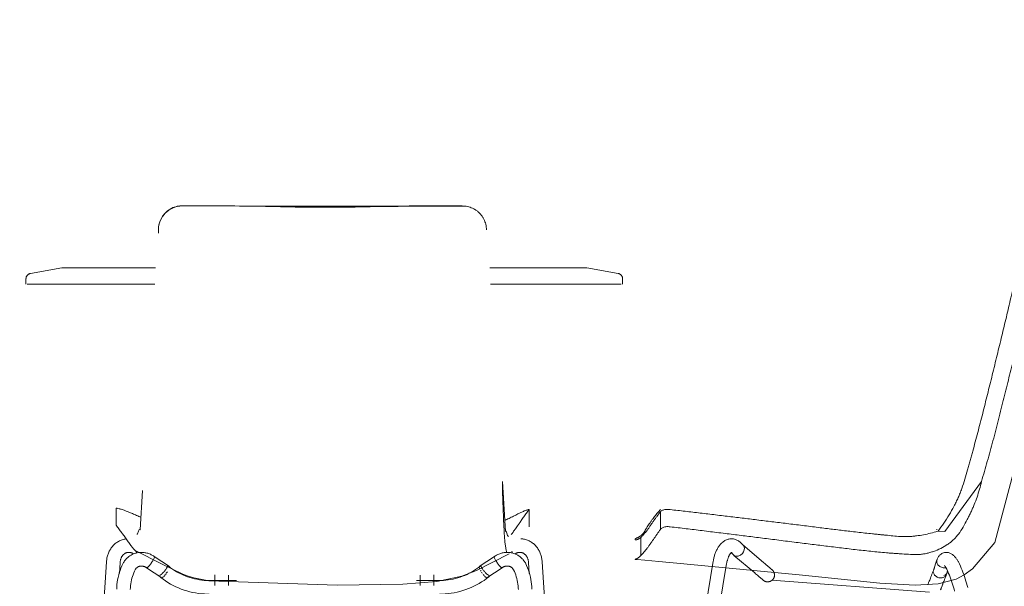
# Model space of a CAD drawing. Header units: millimetres. Extents: x -889849 to -835829, y 138522 to 158934.
# Tile 10 of 28: x -857111 to -855956, y 152738 to 153403. Entities that reach past the tile are written whole.
import ezdxf

# ---------------------------------------------------------------- set-up
doc = ezdxf.new("R2010")
doc.units = ezdxf.units.MM
doc.header["$XCLIPFRAME"] = 2
doc.linetypes.add('Tracejada', pattern=[6.35, 3.175, -3.175])
doc.layers.add('G-ANNO-REFR', color=1, linetype='Tracejada', lineweight=5)
doc.layers.add('I-FURN', color=30, linetype='Continuous', lineweight=15)
picture_1 = doc.add_image_def('image1.png', size_in_pixel=(1000, 904))
picture_2 = doc.add_image_def('image2.png', size_in_pixel=(1500, 1617))
picture_3 = doc.add_image_def('image3.png', size_in_pixel=(1556, 1639))

# ---------------------------------------------------------------- blocks, each defined once
blk = doc.blocks.new('Mesa-Redonda - 700mm-3988744-CORTE ESQUEMÁTICO')
at = {"layer": 'I-FURN'}
for p, q in [((-857061.6, 153112), (-857098.2, 153105.5)), ((-857061.6, 153112), (-856951.4, 153112)), ((-856559.4, 153112), (-856445.4, 153112)), ((-856408.7, 153105.5), (-856445.4, 153112)), ((-857103.5, 153099.3), (-857103.5, 153093)), ((-856403.5, 153093), (-856403.5, 153099.3)), ((-856952.4, 153093), (-857102, 153093)), ((-856405, 153093), (-856558.6, 153093))]:
    blk.add_line(p, q, dxfattribs=at)
at = {"layer": 'I-FURN', "flags": 128}
for points in [[(-857103.5, 153099.3), (-857103.5, 153099.5), (-857103.4, 153099.8), (-857103.4, 153100), (-857103.4, 153100.3), (-857103.3, 153100.5), (-857103.3, 153100.8), (-857103.2, 153101), (-857103.1, 153101.3), (-857103.1, 153101.5), (-857103, 153101.8), (-857102.9, 153102), (-857102.7, 153102.2), (-857102.6, 153102.4), (-857102.5, 153102.7), (-857102.4, 153102.9), (-857102.2, 153103.1), (-857102, 153103.3), (-857101.9, 153103.5), (-857101.7, 153103.7), (-857101.5, 153103.8), (-857101.3, 153104), (-857101.2, 153104.2), (-857101, 153104.3), (-857100.8, 153104.5), (-857100.5, 153104.6), (-857100.3, 153104.8), (-857100.1, 153104.9), (-857099.9, 153105), (-857099.6, 153105.1), (-857099.4, 153105.2), (-857099.2, 153105.3), (-857098.9, 153105.4), (-857098.7, 153105.4), (-857098.4, 153105.5), (-857098.2, 153105.5)], [(-856408.7, 153105.5), (-856408.5, 153105.5), (-856408.2, 153105.4), (-856408, 153105.4), (-856407.7, 153105.3), (-856407.5, 153105.2), (-856407.3, 153105.1), (-856407, 153105), (-856406.8, 153104.9), (-856406.6, 153104.7), (-856406.4, 153104.6), (-856406.2, 153104.5), (-856405.9, 153104.3), (-856405.7, 153104.2), (-856405.6, 153104), (-856405.4, 153103.8), (-856405.2, 153103.6), (-856405, 153103.5), (-856404.9, 153103.3), (-856404.7, 153103.1), (-856404.6, 153102.8), (-856404.4, 153102.6), (-856404.3, 153102.4), (-856404.2, 153102.2), (-856404.1, 153102), (-856404, 153101.7), (-856403.9, 153101.5), (-856403.8, 153101.3), (-856403.7, 153101), (-856403.6, 153100.8), (-856403.6, 153100.5), (-856403.5, 153100.3), (-856403.5, 153100), (-856403.5, 153099.8), (-856403.5, 153099.5), (-856403.5, 153099.3)]]:
    blk.add_lwpolyline(points, dxfattribs=at)
blk = doc.blocks.new('Swedese Happy Stack Chair - Upholstered Seat-V7-CORTE ESQUEMÁTICO')
at = {"layer": 'I-FURN'}
for p, q in [((-856822.4, 153184.3), (-856682.4, 153184.3)), ((-856948.1, 153156.7), (-856948.1, 153156.4)), ((-856544.6, 152861.5), (-856540.9, 152802.9)), ((-856969.7, 152804.8), (-856966.8, 152850.8)), ((-856997.6, 152829.9), (-856997.6, 152810.1)), ((-856513.1, 152808.3), (-856513.1, 152828.5)), ((-856970.8, 152805), (-856969.7, 152804.8)), ((-856540.9, 152802.9), (-856540.2, 152803)), ((-856978.2, 152777), (-856977.2, 152776.4)), ((-856935.3, 152761.5), (-856953, 152773.4)), ((-856553.9, 152773.4), (-856571.6, 152761.5)), ((-856529.8, 152776.4), (-856528.7, 152777)), ((-857009.1, 152767.1), (-857034.4, 152350)), ((-856993.9, 152753.6), (-856993.1, 152766.2)), ((-856962, 152760.2), (-856944.3, 152748.3)), ((-856962, 152760.2), (-856962, 152760.2)), ((-856562.7, 152748.3), (-856544.9, 152760.2)), ((-856544.9, 152760.2), (-856544.9, 152760.2)), ((-856513.8, 152766.2), (-856513.1, 152753.6)), ((-856472.6, 152350), (-856497.8, 152767.1)), ((-856881.9, 152751.9), (-856881.9, 152739.2)), ((-856865.9, 152739.2), (-856865.9, 152751.5)), ((-856641, 152751.4), (-856641, 152739.2)), ((-856625, 152739.2), (-856625, 152751.7)), ((-856856.7, 152745.2), (-856888.5, 152745.2)), ((-856618.5, 152745.2), (-856645.5, 152745.2))]:
    blk.add_line(p, q, dxfattribs=at)
at = {"layer": 'I-FURN', "flags": 128}
for points in [[(-856497.8, 152767.1), (-856497.9, 152768.3), (-856498.1, 152769.5), (-856498.2, 152770.6), (-856498.5, 152771.8), (-856498.7, 152772.9), (-856499, 152774.1), (-856499.4, 152775.2), (-856499.7, 152776.3), (-856500.2, 152777.4), (-856500.6, 152778.5), (-856501.1, 152779.5), (-856501.7, 152780.5), (-856502.2, 152781.5), (-856502.9, 152782.5), (-856503.5, 152783.5), (-856504.2, 152784.4), (-856504.9, 152785.3), (-856505.7, 152786.1), (-856506.5, 152787), (-856507.4, 152787.8), (-856508.2, 152788.5), (-856509.1, 152789.2), (-856510.1, 152789.9), (-856511, 152790.5), (-856512, 152791.1), (-856513, 152791.7), (-856514.1, 152792.1), (-856515.2, 152792.6), (-856516.2, 152793), (-856517.3, 152793.3), (-856518.4, 152793.6), (-856519.6, 152793.8), (-856520.7, 152794), (-856521.9, 152794.1), (-856523, 152794.2)], [(-856986.2, 152794), (-856987.3, 152793.8), (-856988.4, 152793.6), (-856989.5, 152793.3), (-856990.6, 152793), (-856991.7, 152792.6), (-856992.8, 152792.2), (-856993.8, 152791.7), (-856994.9, 152791.1), (-856995.9, 152790.6), (-856996.8, 152789.9), (-856997.8, 152789.3), (-856998.7, 152788.5), (-856999.5, 152787.8), (-857000.4, 152787), (-857001.2, 152786.2), (-857002, 152785.3), (-857002.7, 152784.4), (-857003.4, 152783.5), (-857004, 152782.5), (-857004.7, 152781.6), (-857005.2, 152780.6), (-857005.8, 152779.5), (-857006.3, 152778.5), (-857006.8, 152777.4), (-857007.2, 152776.3), (-857007.6, 152775.2), (-857007.9, 152774.1), (-857008.2, 152773), (-857008.5, 152771.8), (-857008.7, 152770.7), (-857008.8, 152769.5), (-857009, 152768.3), (-857009.1, 152767.2), (-857009.1, 152767.1)], [(-856993.1, 152766.2), (-856993.1, 152766.8), (-856993, 152767.4), (-856992.9, 152768), (-856992.8, 152768.6), (-856992.7, 152769.2), (-856992.5, 152769.7), (-856992.3, 152770.3), (-856992.2, 152770.8), (-856992, 152771.3), (-856991.7, 152771.8), (-856991.5, 152772.3), (-856991.3, 152772.8), (-856991, 152773.3), (-856990.7, 152773.7), (-856990.4, 152774.1), (-856990.1, 152774.5), (-856989.8, 152774.9), (-856989.5, 152775.2), (-856989.2, 152775.6), (-856988.9, 152775.9), (-856988.5, 152776.2), (-856988.2, 152776.4), (-856987.8, 152776.7), (-856987.5, 152776.9), (-856987.1, 152777.1), (-856986.7, 152777.3), (-856986.4, 152777.5), (-856986, 152777.7), (-856985.6, 152777.8), (-856985.2, 152777.9), (-856984.8, 152778), (-856984.5, 152778.1), (-856984.1, 152778.2), (-856983.7, 152778.2), (-856983.3, 152778.2), (-856982.9, 152778.2), (-856982.4, 152778.2), (-856982, 152778.2), (-856981.6, 152778.1), (-856981.2, 152778.1), (-856980.8, 152778), (-856980.3, 152777.9), (-856979.9, 152777.7), (-856979.5, 152777.6), (-856979.1, 152777.4), (-856978.6, 152777.2), (-856978.2, 152777), (-856978.2, 152777)], [(-856953, 152773.4), (-856953.9, 152774), (-856954.8, 152774.6), (-856955.7, 152775.1), (-856956.7, 152775.5), (-856957.6, 152776), (-856958.6, 152776.4), (-856959.6, 152776.8), (-856960.6, 152777.1), (-856961.6, 152777.4), (-856962.7, 152777.6), (-856963.7, 152777.8), (-856964.7, 152778), (-856965.8, 152778.1), (-856966.8, 152778.2), (-856967.9, 152778.2), (-856969, 152778.2), (-856970, 152778.1), (-856971.1, 152778), (-856972.1, 152777.9), (-856973.1, 152777.7), (-856974.2, 152777.4), (-856975.2, 152777.2), (-856976.2, 152776.8), (-856977.2, 152776.5), (-856978.2, 152776), (-856979.1, 152775.6), (-856980, 152775.1), (-856981, 152774.5), (-856981.8, 152774), (-856982.7, 152773.4), (-856983.5, 152772.7), (-856984.3, 152772), (-856985.1, 152771.3), (-856985.8, 152770.5), (-856986.5, 152769.7), (-856987.2, 152768.9), (-856987.8, 152768.1), (-856988.4, 152767.2), (-856989, 152766.3), (-856989.5, 152765.4), (-856989.8, 152764.8)], [(-856536.6, 152776.5), (-856574.8, 152756.8), (-856592.1, 152750.2), (-856621.5, 152743.9), (-856661.3, 152740.9), (-856738.2, 152739.6), (-856888.8, 152744.8), (-856906.5, 152748.3), (-856913.1, 152750.4), (-856919.4, 152752.7), (-856945.1, 152765.1), (-856974, 152779.5)], [(-856517.1, 152764.8), (-856517.6, 152765.8), (-856518.2, 152766.7), (-856518.7, 152767.6), (-856519.4, 152768.4), (-856520, 152769.3), (-856520.7, 152770.1), (-856521.4, 152770.8), (-856522.1, 152771.6), (-856522.9, 152772.3), (-856523.7, 152773), (-856524.6, 152773.6), (-856525.5, 152774.2), (-856526.3, 152774.8), (-856527.3, 152775.3), (-856528.2, 152775.8), (-856529.2, 152776.2), (-856530.1, 152776.6), (-856531.1, 152777), (-856532.1, 152777.3), (-856533.2, 152777.5), (-856534.2, 152777.8), (-856535.2, 152777.9), (-856536.3, 152778.1), (-856537.3, 152778.1), (-856538.4, 152778.2), (-856539.5, 152778.2), (-856540.5, 152778.1), (-856541.6, 152778), (-856542.6, 152777.9), (-856543.7, 152777.7), (-856544.7, 152777.5), (-856545.7, 152777.3), (-856546.7, 152776.9), (-856547.7, 152776.6), (-856548.7, 152776.2), (-856549.7, 152775.8), (-856550.7, 152775.4), (-856551.6, 152774.9), (-856552.5, 152774.3), (-856553.4, 152773.8), (-856553.9, 152773.4)], [(-856528.7, 152777), (-856528.3, 152777.2), (-856527.9, 152777.4), (-856527.4, 152777.6), (-856527, 152777.7), (-856526.6, 152777.9), (-856526.2, 152778), (-856525.7, 152778.1), (-856525.3, 152778.1), (-856524.9, 152778.2), (-856524.5, 152778.2), (-856524.1, 152778.2), (-856523.7, 152778.2), (-856523.3, 152778.2), (-856522.9, 152778.2), (-856522.5, 152778.1), (-856522.1, 152778), (-856521.7, 152777.9), (-856521.3, 152777.8), (-856520.9, 152777.7), (-856520.6, 152777.5), (-856520.2, 152777.3), (-856519.8, 152777.2), (-856519.5, 152776.9), (-856519.1, 152776.7), (-856518.8, 152776.5), (-856518.4, 152776.2), (-856518.1, 152775.9), (-856517.7, 152775.6), (-856517.4, 152775.2), (-856517.1, 152774.9), (-856516.8, 152774.5), (-856516.5, 152774.1), (-856516.2, 152773.7), (-856515.9, 152773.3), (-856515.7, 152772.8), (-856515.4, 152772.3), (-856515.2, 152771.9), (-856515, 152771.4), (-856514.8, 152770.8), (-856514.6, 152770.3), (-856514.4, 152769.7), (-856514.3, 152769.2), (-856514.1, 152768.6), (-856514, 152768), (-856513.9, 152767.4), (-856513.9, 152766.8), (-856513.8, 152766.2), (-856513.8, 152766.2)], [(-856989.8, 152764.8), (-856991, 152762.3), (-856992.1, 152759.7), (-856993.1, 152757.1), (-856994, 152754.4), (-856994.7, 152751.7), (-856995.4, 152748.9), (-856996, 152746.1), (-856996.4, 152743.3), (-856996.8, 152740.4), (-856997, 152737.6), (-856997.1, 152735.1)], [(-856975.5, 152757.7), (-856975.3, 152758), (-856975.1, 152758.3), (-856974.9, 152758.6), (-856974.7, 152758.9), (-856974.5, 152759.2), (-856974.2, 152759.5), (-856974, 152759.7), (-856973.7, 152760), (-856973.5, 152760.2), (-856973.2, 152760.5), (-856972.9, 152760.7), (-856972.7, 152760.9), (-856972.4, 152761), (-856972.1, 152761.2), (-856971.8, 152761.4), (-856971.4, 152761.5), (-856971.1, 152761.7), (-856970.8, 152761.8), (-856970.4, 152761.9), (-856970.1, 152762), (-856969.7, 152762), (-856969.4, 152762.1), (-856969, 152762.1), (-856968.6, 152762.2), (-856968.2, 152762.2), (-856967.9, 152762.2), (-856967.5, 152762.2), (-856967.1, 152762.1), (-856966.7, 152762.1), (-856966.3, 152762), (-856965.9, 152761.9), (-856965.5, 152761.8), (-856965, 152761.7), (-856964.6, 152761.6), (-856964.2, 152761.4), (-856963.8, 152761.2), (-856963.4, 152761), (-856963, 152760.8), (-856962.6, 152760.6), (-856962.2, 152760.4), (-856962, 152760.2)], [(-856888.5, 152745.2), (-856891.4, 152745.3), (-856894.3, 152745.4), (-856897.2, 152745.7), (-856900, 152746.1), (-856902.9, 152746.6), (-856905.7, 152747.2), (-856908.5, 152747.9), (-856911.3, 152748.7), (-856914, 152749.6), (-856916.7, 152750.6), (-856919.4, 152751.7), (-856921.9, 152752.9), (-856924.5, 152754.2), (-856927, 152755.5), (-856929.4, 152757), (-856931.7, 152758.6), (-856934, 152760.2), (-856936.2, 152762), (-856937.5, 152763.1)], [(-856569.4, 152763.1), (-856571.5, 152761.3), (-856573.8, 152759.6), (-856576.1, 152758), (-856578.4, 152756.5), (-856580.9, 152755), (-856583.4, 152753.7)], [(-856544.9, 152760.2), (-856544.5, 152760.5), (-856544.1, 152760.7), (-856543.7, 152760.9), (-856543.3, 152761.1), (-856542.9, 152761.3), (-856542.5, 152761.5), (-856542.1, 152761.6), (-856541.7, 152761.8), (-856541.3, 152761.9), (-856540.9, 152762), (-856540.5, 152762), (-856540.1, 152762.1), (-856539.7, 152762.2), (-856539.3, 152762.2), (-856538.9, 152762.2), (-856538.5, 152762.2), (-856538.1, 152762.2), (-856537.8, 152762.1), (-856537.4, 152762.1), (-856537, 152762), (-856536.7, 152761.9), (-856536.3, 152761.8), (-856536, 152761.7), (-856535.7, 152761.6), (-856535.3, 152761.5), (-856535, 152761.3), (-856534.7, 152761.1), (-856534.4, 152761), (-856534.1, 152760.8), (-856533.9, 152760.6), (-856533.6, 152760.4), (-856533.3, 152760.1), (-856533.1, 152759.9), (-856532.8, 152759.6), (-856532.6, 152759.4), (-856532.4, 152759.1), (-856532.1, 152758.8), (-856531.9, 152758.5), (-856531.7, 152758.2), (-856531.6, 152757.9), (-856531.4, 152757.7)], [(-856509.8, 152735.1), (-856510, 152738), (-856510.2, 152740.9), (-856510.6, 152743.7), (-856511, 152746.5), (-856511.6, 152749.3), (-856512.3, 152752.1), (-856513.1, 152754.8), (-856514, 152757.5), (-856515, 152760.1), (-856516.1, 152762.7), (-856517.1, 152764.8)], [(-856981.1, 152734.7), (-856981, 152737), (-856980.8, 152739.2), (-856980.5, 152741.4), (-856980.2, 152743.6), (-856979.7, 152745.8), (-856979.2, 152747.9), (-856978.6, 152750), (-856977.9, 152752), (-856977.1, 152754.1), (-856976.2, 152756), (-856975.5, 152757.7)], [(-856948, 152751), (-856945.3, 152748.8), (-856942.6, 152746.7), (-856939.8, 152744.7), (-856936.9, 152742.8), (-856933.9, 152741.1), (-856930.9, 152739.4), (-856927.8, 152737.9), (-856924.6, 152736.5), (-856921.4, 152735.2), (-856918.1, 152734), (-856914.8, 152733), (-856911.4, 152732.1), (-856908, 152731.3), (-856904.6, 152730.6), (-856901.1, 152730.1), (-856897.6, 152729.7), (-856894.1, 152729.4), (-856890.6, 152729.3), (-856888.5, 152729.2)], [(-856583.4, 152753.7), (-856585.9, 152752.4), (-856588.5, 152751.2), (-856591.2, 152750.2), (-856593.9, 152749.2), (-856596.7, 152748.4), (-856599.4, 152747.6), (-856602.3, 152746.9), (-856605.1, 152746.4), (-856608, 152745.9), (-856610.8, 152745.6), (-856613.7, 152745.4), (-856616.6, 152745.3), (-856618.5, 152745.2)], [(-856618.5, 152729.2), (-856615, 152729.3), (-856611.5, 152729.5), (-856608, 152729.8), (-856604.5, 152730.3), (-856601.1, 152730.9), (-856597.6, 152731.6), (-856594.3, 152732.4), (-856590.9, 152733.4), (-856587.6, 152734.5), (-856584.3, 152735.7), (-856581.1, 152737), (-856578, 152738.5), (-856574.9, 152740), (-856571.9, 152741.7), (-856568.9, 152743.5), (-856566.1, 152745.4), (-856563.3, 152747.5), (-856560.6, 152749.6), (-856558.9, 152751)], [(-856531.4, 152757.7), (-856530.5, 152755.7), (-856529.7, 152753.8), (-856528.9, 152751.7), (-856528.3, 152749.7), (-856527.7, 152747.6), (-856527.1, 152745.4), (-856526.7, 152743.3), (-856526.3, 152741.1), (-856526.1, 152738.9), (-856525.9, 152736.6), (-856525.8, 152734.7)]]:
    blk.add_lwpolyline(points, dxfattribs=at)
at = {"layer": 'I-FURN'}
for centre, major_axis, ratio, start_param, end_param in [((-856752.4, 153277.4), (-459.5, 0), 0.204912, 1.417827, 1.723774), ((-856969, 152780.8), (3.77, 7.06), 0.485927, 2.018471, 2.356028), ((-856957.5, 152766.8), (4.51, 6.61), 0.182461, 5.455403, 5.7172), ((-856957.5, 152766.8), (4.51, 6.61), 0.182461, 5.717213, 5.979), ((-856957.5, 152766.8), (4.51, 6.61), 0.182461, 5.979, 6.240799), ((-856549.4, 152766.8), (-4.51, 6.61), 0.182454, 0.042391, 0.30419), ((-856549.4, 152766.8), (-4.51, 6.61), 0.182454, 0.30419, 0.565977), ((-856549.4, 152766.8), (-4.51, 6.61), 0.182454, 0.56599, 0.827787), ((-856537.9, 152780.8), (-3.77, 7.06), 0.485933, 3.934707, 4.309483), ((-856957.5, 152766.8), (4.51, 6.61), 0.182461, 3.361006, 3.622769), ((-856957.5, 152766.8), (4.51, 6.61), 0.182461, 3.622805, 3.884587), ((-856957.5, 152766.8), (4.51, 6.61), 0.182461, 3.884605, 4.408198), ((-856957.5, 152766.8), (4.51, 6.61), 0.182461, 4.408203, 4.670002), ((-856957.5, 152766.8), (4.51, 6.61), 0.182461, 4.670003, 4.931802), ((-856957.5, 152766.8), (4.51, 6.61), 0.182461, 4.931802, 5.193602), ((-856957.5, 152766.8), (4.51, 6.61), 0.182461, 5.193602, 5.455401), ((-856942.8, 152757), (5.22, 6.06), 0.244046, 5.221436, 5.472827), ((-856942.8, 152757), (5.22, 6.06), 0.244046, 5.483235, 6.004408), ((-856942.8, 152757), (5.22, 6.06), 0.244046, 6.006834, 6.283185), ((-856567.1, 152754.9), (-4.47, 6.64), 0.185366, 0.567289, 0.829089), ((-856564.2, 152757), (-5.22, 6.06), 0.24404, 0, 0.276357), ((-856564.2, 152757), (-5.22, 6.06), 0.24404, 0.278782, 0.799956), ((-856564.2, 152757), (-5.22, 6.06), 0.24404, 0.810364, 1.061755), ((-856549.4, 152766.8), (-4.51, 6.61), 0.182454, 0.827789, 1.089589), ((-856549.4, 152766.8), (-4.51, 6.61), 0.182454, 1.089589, 1.351388), ((-856549.4, 152766.8), (-4.51, 6.61), 0.182454, 1.351388, 1.613187), ((-856549.4, 152766.8), (-4.51, 6.61), 0.182454, 1.613188, 1.874987), ((-856549.4, 152766.8), (-4.51, 6.61), 0.182454, 1.874993, 2.136786), ((-856549.4, 152766.8), (-4.51, 6.61), 0.182454, 2.136804, 2.398586), ((-856549.4, 152766.8), (-4.51, 6.61), 0.182454, 2.398603, 2.660385), ((-856549.4, 152766.8), (-4.51, 6.61), 0.182454, 2.660421, 2.922184), ((-856942.8, 152757), (5.22, 6.06), 0.244046, 3.65064, 3.881249), ((-856942.8, 152757), (5.22, 6.06), 0.244046, 3.912439, 4.152586), ((-856939.8, 152754.9), (4.47, 6.64), 0.185373, 3.097907, 3.359706), ((-856942.8, 152757), (5.22, 6.06), 0.244046, 4.174238, 4.684299), ((-856939.8, 152754.9), (4.47, 6.64), 0.185373, 3.621506, 3.883305), ((-856939.8, 152754.9), (4.47, 6.64), 0.185373, 3.984597, 4.145104), ((-856942.8, 152757), (5.22, 6.06), 0.244046, 4.697837, 4.947988), ((-856939.8, 152754.9), (4.47, 6.64), 0.185373, 4.254189, 4.370565), ((-856942.8, 152757), (5.22, 6.06), 0.244046, 4.959636, 5.210832), ((-856939.8, 152754.9), (4.47, 6.64), 0.185373, 4.406904, 4.57862), ((-856939.8, 152754.9), (4.47, 6.64), 0.185373, 4.649819, 4.930502), ((-856567.1, 152754.9), (-4.47, 6.64), 0.185366, 1.090888, 1.280361), ((-856567.1, 152754.9), (-4.47, 6.64), 0.185366, 1.415828, 1.633371), ((-856564.2, 152757), (-5.22, 6.06), 0.24404, 1.072359, 1.323555), ((-856567.1, 152754.9), (-4.47, 6.64), 0.185366, 1.876286, 2.138086), ((-856564.2, 152757), (-5.22, 6.06), 0.24404, 1.335203, 1.585354), ((-856567.1, 152754.9), (-4.47, 6.64), 0.185366, 2.161547, 2.366419), ((-856564.2, 152757), (-5.22, 6.06), 0.24404, 1.598892, 2.108953), ((-856567.1, 152754.9), (-4.47, 6.64), 0.185366, 2.399885, 2.661685), ((-856567.1, 152754.9), (-4.47, 6.64), 0.185366, 2.664888, 3.185283), ((-856564.2, 152757), (-5.22, 6.06), 0.24404, 2.130605, 2.370752), ((-856564.2, 152757), (-5.22, 6.06), 0.24404, 2.401942, 2.632552)]:
    blk.add_ellipse(centre, major_axis=major_axis, ratio=ratio, start_param=start_param, end_param=end_param, dxfattribs=at)
for points, knots in [([(-856919.5, 153185.1), (-856921.8, 153185.1), (-856926.3, 153184.6), (-856931.6, 153182.7), (-856935.5, 153180.4), (-856938.2, 153178.4), (-856940.6, 153176.1), (-856942.8, 153173.5), (-856944.3, 153171.1), (-856945.4, 153169), (-856946.3, 153166.9), (-856947.2, 153164.1), (-856948.2, 153159.4), (-856948.2, 153155.8), (-856947.9, 153153.3)], [0, 0, 0, 0, 0.142857, 0.285714, 0.357143, 0.428571, 0.5, 0.571429, 0.642857, 0.678571, 0.714286, 0.785714, 0.857143, 1, 1, 1, 1]), ([(-856947.9, 153153), (-856948.2, 153155.4), (-856948.2, 153159.1), (-856947.3, 153163.8), (-856946.1, 153167.1), (-856944.6, 153170.2), (-856942.8, 153173.1), (-856940.6, 153175.8), (-856938.2, 153178.1), (-856935.5, 153180.1), (-856931.6, 153182.3), (-856926.3, 153184.3), (-856921.8, 153184.8), (-856919.5, 153184.8)], [0, 0, 0, 0, 0.142857, 0.214286, 0.285714, 0.357143, 0.428571, 0.5, 0.571429, 0.642857, 0.714286, 0.857143, 1, 1, 1, 1]), ([(-856591.8, 153185.1), (-856603.4, 153185), (-856626.9, 153184.9), (-856675.1, 153184.6), (-856727.8, 153184.5), (-856783.8, 153184.5), (-856830.2, 153184.6), (-856875.7, 153184.8), (-856905, 153185), (-856919.5, 153185.1)], [0, 0, 0, 0, 0.111111, 0.222222, 0.444444, 0.583333, 0.722222, 0.861111, 1, 1, 1, 1]), ([(-856591.8, 153184.7), (-856589.7, 153184.8), (-856585.4, 153184.3), (-856580.5, 153182.6), (-856576.8, 153180.7), (-856574.2, 153178.9), (-856571.9, 153176.9), (-856569.7, 153174.6), (-856567.8, 153172.1), (-856565.7, 153168.4), (-856563.7, 153163.3), (-856563.2, 153158.9), (-856563.1, 153156.7)], [0, 0, 0, 0, 0.142857, 0.285714, 0.357143, 0.428571, 0.5, 0.571429, 0.642857, 0.714286, 0.857143, 1, 1, 1, 1]), ([(-856539.4, 152778), (-856539.5, 152778.4), (-856539.9, 152779.8), (-856540.5, 152782.7), (-856541, 152786.4), (-856541.5, 152789.9), (-856541.8, 152792.8), (-856542, 152796), (-856542.4, 152800.9), (-856542.7, 152807.8), (-856543.1, 152815.3), (-856543.3, 152821.2), (-856543.5, 152825.6), (-856543.7, 152829.9), (-856543.9, 152835.7), (-856544.2, 152843.1), (-856544.4, 152852.2), (-856544.5, 152858.3), (-856544.6, 152861.5)], [-0.2613636, -0.2613636, -0.2613636, -0.2613636, -0.25, -0.2272727, -0.2045455, -0.1931818, -0.1818182, -0.1704545, -0.1590909, -0.1363636, -0.1136364, -0.1022727, -0.0909091, -0.0795455, -0.0681818, -0.0454545, -0.0227273, 0, 0, 0, 0]), ([(-856990.8, 152828.5), (-856992, 152828.9), (-856994.4, 152829.6), (-856997.2, 152830.1), (-856997.7, 152830), (-856997.6, 152829.8)], [-1, -1, -1, -1, -0.7, -0.4, 0, 0, 0, 0]), ([(-856968.8, 152819.4), (-856969.6, 152819.8), (-856972.1, 152820.9), (-856976.1, 152822.7), (-856982.7, 152825.4), (-856987.5, 152827.3), (-856990.8, 152828.5)], [-0.3713757, -0.3713757, -0.3713757, -0.3713757, -0.3333333, -0.25, -0.1666667, 0, 0, 0, 0]), ([(-856521, 152825.9), (-856524.5, 152824.2), (-856529.7, 152821.7), (-856536.6, 152818.2), (-856540, 152816.5), (-856541.7, 152815.7)], [-1, -1, -1, -1, -0.8333333, -0.75, -0.6740225, -0.6740225, -0.6740225, -0.6740225]), ([(-856534.4, 152799.1), (-856534.2, 152799.2), (-856534, 152799.5), (-856533.5, 152800.1), (-856532.8, 152800.9), (-856532.1, 152802), (-856531.3, 152803), (-856530.6, 152803.9), (-856529.7, 152805.2), (-856528.5, 152806.9), (-856527.2, 152808.8), (-856526.1, 152810.4), (-856525.3, 152811.5), (-856524.6, 152812.6), (-856523.6, 152814), (-856522.3, 152815.8), (-856520.8, 152818), (-856519.3, 152820.1), (-856517.8, 152822.2), (-856516.2, 152824.4), (-856514.7, 152826.4), (-856513.7, 152827.8), (-856513.2, 152828.4)], [-0.7777778, -0.7777778, -0.7777778, -0.7777778, -0.7638889, -0.75, -0.7222222, -0.6944444, -0.6666667, -0.6388889, -0.6111111, -0.5555556, -0.5, -0.4722222, -0.4444444, -0.4166667, -0.3888889, -0.3333333, -0.2777778, -0.2222222, -0.1666667, -0.1111111, -0.0555556, 0, 0, 0, 0]), ([(-856513.2, 152828.4), (-856513, 152828.6), (-856513.4, 152828.7), (-856515.1, 152828.2), (-856516.7, 152827.6), (-856518.8, 152826.8), (-856520.2, 152826.2), (-856521, 152825.9)], [-1, -1, -1, -1, -0.666667, -0.5, -0.333333, -0.166667, 0, 0, 0, 0]), ([(-856974.4, 152779.4), (-856974.6, 152779.6), (-856975, 152780), (-856975.5, 152780.6), (-856975.9, 152780.9), (-856976.3, 152781.2), (-856976.8, 152781.8), (-856977.4, 152782.5), (-856978.1, 152783.4), (-856978.9, 152784.4), (-856979.7, 152785.4), (-856980.7, 152786.8), (-856982, 152788.7), (-856983.5, 152790.7), (-856985, 152792.8), (-856986.6, 152795.1), (-856988.3, 152797.5), (-856989.5, 152799.2), (-856990.5, 152800.5), (-856991.5, 152801.9), (-856992.8, 152803.7), (-856994.4, 152805.8), (-856996, 152807.9), (-856997, 152809.3), (-856997.6, 152810)], [-0.6818182, -0.6818182, -0.6818182, -0.6818182, -0.6590909, -0.6477273, -0.6363636, -0.625, -0.6136364, -0.5909091, -0.5681818, -0.5454545, -0.5227273, -0.5, -0.4545455, -0.4090909, -0.3636364, -0.3181818, -0.2727273, -0.2272727, -0.2045455, -0.1818182, -0.1363636, -0.0909091, -0.0454545, 0, 0, 0, 0]), ([(-856973.4, 152799.4), (-856973.3, 152799.5), (-856973, 152799.7), (-856972.6, 152800.2), (-856971.9, 152801.6), (-856971.2, 152803.5), (-856970.8, 152805)], [-0.1, -0.1, -0.1, -0.1, -0.0875, -0.075, -0.05, 0, 0, 0, 0]), ([(-856540.2, 152803), (-856539.7, 152801.3), (-856539, 152799.2), (-856538.2, 152797.7), (-856537.7, 152797.1), (-856537.4, 152796.9), (-856537.3, 152796.8)], [-1, -1, -1, -1, -0.9444444, -0.9166667, -0.9027778, -0.8888889, -0.8888889, -0.8888889, -0.8888889])]:
    blk.add_open_spline(points, degree=3, knots=knots, dxfattribs=at)
for points in [[(-856682.4, 153184.3), (-856672.1, 153184.3), (-856651.6, 153184.4), (-856621.3, 153184.6), (-856601.6, 153184.7), (-856591.8, 153184.7)], [(-856997.6, 152810), (-856997.6, 152810), (-856997.6, 152810.1), (-856997.6, 152810.1)], [(-856513.1, 152808.3), (-856513.1, 152808.3), (-856513.2, 152808.3), (-856513.2, 152808.2)]]:
    blk.add_open_spline(points, degree=3, dxfattribs=at)
blk = doc.blocks.new('Swedese Happy Stack Chair - Upholstered Seat-3990114-CORTE ESQUEMÁTICO')
at = {"layer": 'I-FURN'}
for p, q in [((-856025.6, 152802.9), (-855982.4, 152861.5)), ((-856359.2, 152805.1), (-856359.2, 152825.9)), ((-856382.2, 152774.4), (-856382.2, 152795.7)), ((-856033.8, 152803), (-856025.6, 152802.9)), ((-856388.6, 152793.4), (-856388.6, 152792.8)), ((-856260.8, 152785.4), (-856265.1, 152789.7)), ((-856238.1, 152766.3), (-856262.4, 152786.9)), ((-856275.7, 152777.6), (-856272.2, 152774.1)), ((-856272.8, 152774.7), (-856248.5, 152754.1)), ((-856297.2, 152767.9), (-856366.1, 152350)), ((-856349.9, 152350), (-856281.4, 152765.3)), ((-856034.7, 152769.4), (-856038.7, 152757.5)), ((-856023.5, 152752.3), (-856022.2, 152756.4)), ((-856228.3, 152745.6), (-856043.5, 152731.6))]:
    blk.add_line(p, q, dxfattribs=at)
at = {"layer": 'I-FURN', "flags": 128}
for points in [[(-855862.3, 153183.2), (-855966.6, 152789.8), (-855993, 152758.9), (-856002.7, 152751.8), (-856012.1, 152746.9), (-856033.2, 152741.2), (-856060.1, 152739.6), (-856101.5, 152742.2), (-856192.4, 152751.5), (-856331.5, 152764.9), (-856361.1, 152767.6), (-856377.6, 152769), (-856386.3, 152769.8), (-856388.6, 152770)], [(-856265.1, 152789.7), (-856265.9, 152790.4), (-856266.6, 152791), (-856267.5, 152791.6), (-856268.4, 152792.2), (-856269.3, 152792.7), (-856270.2, 152793.1), (-856271.3, 152793.5), (-856272.3, 152793.8), (-856273.4, 152794), (-856274.4, 152794.2), (-856275.5, 152794.2), (-856276.6, 152794.2), (-856277.7, 152794.1), (-856278.7, 152793.9), (-856279.8, 152793.7), (-856280.7, 152793.3), (-856281.7, 152793), (-856282.6, 152792.5), (-856283.5, 152792), (-856284.4, 152791.5), (-856285.2, 152790.9), (-856285.9, 152790.3), (-856286.7, 152789.7), (-856286.8, 152789.6)], [(-856286.8, 152789.6), (-856287.6, 152788.9), (-856288.2, 152788.2), (-856288.9, 152787.4), (-856289.5, 152786.7), (-856290.1, 152785.9), (-856290.7, 152785.1), (-856291.2, 152784.3), (-856291.7, 152783.4), (-856292.2, 152782.6), (-856292.7, 152781.7), (-856293.2, 152780.8), (-856293.6, 152779.9), (-856294, 152778.9), (-856294.4, 152778), (-856294.8, 152777), (-856295.1, 152776), (-856295.5, 152775), (-856295.8, 152774), (-856296.1, 152773), (-856296.3, 152772), (-856296.6, 152770.9), (-856296.8, 152769.9), (-856297, 152768.8), (-856297.2, 152767.9)], [(-856276, 152777.8), (-856276.2, 152777.6), (-856276.5, 152777.3), (-856276.7, 152777.1), (-856277, 152776.8), (-856277.2, 152776.4), (-856277.5, 152776.1), (-856277.7, 152775.6), (-856278, 152775.2), (-856278.3, 152774.8), (-856278.5, 152774.3), (-856278.8, 152773.7), (-856279.1, 152773.2), (-856279.3, 152772.6), (-856279.6, 152772), (-856279.8, 152771.4), (-856280, 152770.8), (-856280.2, 152770.1), (-856280.4, 152769.5), (-856280.6, 152768.8), (-856280.8, 152768.1), (-856281, 152767.4), (-856281.1, 152766.7), (-856281.3, 152765.9), (-856281.4, 152765.3)], [(-856276.5, 152778.4), (-856276.5, 152778.4), (-856276.4, 152778.4)], [(-856275.3, 152778.3), (-856275.3, 152778.3), (-856275.4, 152778.3), (-856275.4, 152778.2), (-856275.6, 152778.1), (-856275.7, 152778), (-856275.9, 152777.9), (-856276, 152777.8)], [(-856017.8, 152776.5), (-856018.6, 152777), (-856019.4, 152777.3), (-856020.4, 152777.7), (-856021.3, 152777.9), (-856022.4, 152778.1), (-856023.5, 152778.2), (-856024.6, 152778.2), (-856025.7, 152778), (-856026.9, 152777.7), (-856028, 152777.3), (-856029, 152776.8), (-856029.9, 152776.2), (-856030.7, 152775.5), (-856031.5, 152774.8), (-856032.1, 152774.1), (-856032.7, 152773.4), (-856033.2, 152772.6), (-856033.6, 152771.9), (-856034, 152771.1), (-856034.3, 152770.4), (-856034.6, 152769.6), (-856034.7, 152769.3)], [(-856017.8, 152776.5), (-856017.1, 152776.1), (-856016.4, 152775.6), (-856015.7, 152775.1), (-856015.1, 152774.6), (-856014.6, 152774), (-856014, 152773.5), (-856013.5, 152772.9), (-856013, 152772.3), (-856012.5, 152771.7), (-856012, 152771.1), (-856011.6, 152770.4), (-856011.1, 152769.8), (-856010.7, 152769.1), (-856010.3, 152768.4), (-856009.9, 152767.7), (-856009.5, 152767), (-856009.1, 152766.2), (-856008.7, 152765.5), (-856008.4, 152764.7), (-856008.3, 152764.6)], [(-856228.1, 152757.8), (-856228.1, 152757.8), (-856228.2, 152757.9), (-856228.4, 152758), (-856228.6, 152758.2), (-856229, 152758.5), (-856229.3, 152758.8), (-856229.8, 152759.2), (-856230.3, 152759.6), (-856230.9, 152760.1), (-856231.6, 152760.7), (-856232.3, 152761.3), (-856233, 152762), (-856233.9, 152762.7), (-856234.8, 152763.4), (-856235.8, 152764.3), (-856236.8, 152765.1), (-856237.9, 152766), (-856238.1, 152766.3)], [(-856037.7, 152759.9), (-856038.5, 152757.9), (-856039.2, 152756), (-856039.9, 152754.2), (-856040.6, 152752.5), (-856041.2, 152750.9), (-856041.8, 152749.4), (-856042.3, 152748), (-856042.8, 152746.8), (-856043.2, 152745.6), (-856043.7, 152744.5), (-856044, 152743.6), (-856044.4, 152742.7), (-856044.6, 152742), (-856044.9, 152741.4), (-856045.1, 152740.9), (-856045.2, 152740.5), (-856045.3, 152740.3), (-856045.4, 152740.1), (-856045.4, 152740.1)], [(-856025.9, 152762.8), (-856025.9, 152762.7), (-856025.8, 152762.7), (-856025.7, 152762.6), (-856025.6, 152762.5), (-856025.5, 152762.3), (-856025.3, 152762.1), (-856025.1, 152761.9), (-856024.9, 152761.6), (-856024.7, 152761.3), (-856024.5, 152761), (-856024.3, 152760.6), (-856024, 152760.2), (-856023.8, 152759.8), (-856023.6, 152759.4), (-856023.3, 152758.9), (-856023.1, 152758.4), (-856022.8, 152757.9), (-856022.8, 152757.9)], [(-856019.5, 152764.4), (-856019.5, 152764.3), (-856019.5, 152764.3)], [(-856008.3, 152764.6), (-856007.2, 152762.2), (-856006.2, 152759.8), (-856005.2, 152757.4), (-856004.2, 152754.9), (-856003.3, 152752.4), (-856002.4, 152749.8), (-856001.5, 152747.2), (-856000.7, 152744.6), (-855999.9, 152741.9), (-855999.1, 152739.3), (-855998.5, 152737)], [(-856248.5, 152754.1), (-856247.4, 152753.2), (-856246.4, 152752.3), (-856245.4, 152751.4), (-856244.5, 152750.7), (-856243.6, 152749.9), (-856242.8, 152749.3), (-856242.1, 152748.6), (-856241.4, 152748.1), (-856240.8, 152747.6), (-856240.3, 152747.1), (-856239.8, 152746.7), (-856239.4, 152746.4), (-856239.1, 152746.1), (-856238.8, 152745.9), (-856238.6, 152745.7), (-856238.5, 152745.6), (-856238.4, 152745.5), (-856238.4, 152745.5)], [(-856228.1, 152757.8), (-856227.8, 152757.5), (-856227.6, 152757.3), (-856227.4, 152757.1), (-856227.2, 152756.9), (-856227, 152756.6), (-856226.8, 152756.3), (-856226.6, 152756.1), (-856226.4, 152755.8), (-856226.3, 152755.5), (-856226.1, 152755.3), (-856226, 152755), (-856225.8, 152754.7), (-856225.7, 152754.4), (-856225.6, 152754.1), (-856225.5, 152753.8), (-856225.5, 152753.5), (-856225.4, 152753.1), (-856225.3, 152752.8), (-856225.3, 152752.5), (-856225.3, 152752.2), (-856225.3, 152751.9), (-856225.3, 152751.6), (-856225.3, 152751.2), (-856225.3, 152750.9), (-856225.3, 152750.6), (-856225.4, 152750.3), (-856225.4, 152750), (-856225.5, 152749.7), (-856225.6, 152749.3), (-856225.7, 152749), (-856225.8, 152748.7), (-856225.9, 152748.4), (-856226.1, 152748.2), (-856226.2, 152747.9), (-856226.4, 152747.6), (-856226.5, 152747.3), (-856226.7, 152747.1), (-856226.9, 152746.8), (-856227.1, 152746.5), (-856227.2, 152746.5)], [(-856228.1, 152757.8), (-856228.1, 152757.8), (-856228.1, 152757.8)], [(-856030.4, 152734.3), (-856030.4, 152734.4), (-856030.3, 152734.6), (-856030.2, 152734.9), (-856030.1, 152735.3), (-856029.9, 152735.8), (-856029.6, 152736.5), (-856029.3, 152737.3), (-856029, 152738.1), (-856028.6, 152739.1), (-856028.2, 152740.2), (-856027.7, 152741.5), (-856027.2, 152742.8), (-856026.6, 152744.2), (-856026, 152745.8), (-856025.4, 152747.4), (-856024.7, 152749.1), (-856024, 152751), (-856023.3, 152752.9), (-856022.8, 152754.1)], [(-856022.8, 152757.9), (-856021.9, 152755.8), (-856021, 152753.6), (-856020.1, 152751.4), (-856019.2, 152749.2), (-856018.3, 152746.9), (-856017.5, 152744.5), (-856016.7, 152742.2), (-856015.9, 152739.8), (-856015.2, 152737.4), (-856014.5, 152734.9), (-856013.9, 152732.8)], [(-856003.2, 152752), (-856002.4, 152749.8), (-856001.5, 152747.2), (-856000.7, 152744.6), (-855999.9, 152741.9), (-855999.1, 152739.3), (-855998.5, 152737)], [(-856238.4, 152745.5), (-856238.5, 152745.6), (-856238.5, 152745.6)], [(-856227.2, 152746.5), (-856227.4, 152746.2), (-856227.6, 152746), (-856227.8, 152745.8), (-856228.1, 152745.6), (-856228.3, 152745.4), (-856228.6, 152745.2), (-856228.8, 152745), (-856229.1, 152744.8), (-856229.4, 152744.7), (-856229.6, 152744.5), (-856229.9, 152744.4), (-856230.2, 152744.2), (-856230.5, 152744.1), (-856230.8, 152744), (-856231.1, 152743.9), (-856231.4, 152743.9), (-856231.8, 152743.8), (-856232.1, 152743.7), (-856232.4, 152743.7), (-856232.7, 152743.7), (-856233, 152743.7), (-856233.4, 152743.6), (-856233.7, 152743.7), (-856234, 152743.7), (-856234.3, 152743.7), (-856234.6, 152743.8), (-856234.9, 152743.8), (-856235.3, 152743.9), (-856235.6, 152744), (-856235.9, 152744.1), (-856236.2, 152744.2), (-856236.5, 152744.3), (-856236.7, 152744.5), (-856237, 152744.6), (-856237.3, 152744.8), (-856237.6, 152744.9), (-856237.9, 152745.1), (-856238.1, 152745.3), (-856238.4, 152745.5), (-856238.4, 152745.5)], [(-856235.6, 152744), (-856235.9, 152744.1), (-856236.2, 152744.2), (-856236.5, 152744.3), (-856236.8, 152744.5)], [(-856231.8, 152743.8), (-856232.1, 152743.7), (-856232.4, 152743.7), (-856232.7, 152743.7), (-856233, 152743.7), (-856233.4, 152743.6), (-856233.7, 152743.7), (-856234, 152743.7), (-856234.3, 152743.7), (-856234.6, 152743.8)], [(-856229.6, 152744.5), (-856229.9, 152744.4), (-856230.2, 152744.2), (-856230.5, 152744.1), (-856230.8, 152744), (-856231.1, 152743.9), (-856231.4, 152743.9)], [(-856228.1, 152745.6), (-856228.3, 152745.4), (-856228.6, 152745.2), (-856228.8, 152745), (-856229.1, 152744.8)], [(-856027.4, 152742.3), (-856027.9, 152741), (-856028.3, 152739.8), (-856028.7, 152738.8), (-856029.1, 152737.8), (-856029.4, 152737), (-856029.7, 152736.2), (-856029.9, 152735.6), (-856030.1, 152735.1), (-856030.3, 152734.8), (-856030.4, 152734.5), (-856030.4, 152734.4), (-856030.4, 152734.3)], [(-856017.8, 152745.3), (-856017.5, 152744.5), (-856016.7, 152742.2)]]:
    blk.add_lwpolyline(points, dxfattribs=at)
at = {"layer": 'I-FURN'}
for centre, major_axis, ratio, start_param, end_param in [((-856267.6, 152780.8), (5.17, 6.1), 0.770917, 4.712393, 5.962327), ((-856267.6, 152780.8), (5.17, 6.1), 0.770917, 2.879798, 3.141593), ((-856267.6, 152780.8), (5.17, 6.1), 0.770917, 3.141597, 4.712393), ((-856266.5, 152779.7), (5.66, 5.66), 0.7948, 3.095529, 3.265934), ((-856027.1, 152766.8), (-7.6, 2.5), 0.811908, 0.218661, 0.48046), ((-856027.1, 152766.8), (-7.6, 2.5), 0.811908, 6.240046, 6.461783), ((-856027.1, 152766.8), (-7.6, 2.5), 0.811908, 0.48046, 0.742259), ((-856027.1, 152766.8), (-7.6, 2.5), 0.811908, 0.742259, 1.265852), ((-856027.1, 152766.8), (-7.6, 2.5), 0.811908, 1.265858, 1.527657), ((-856027.1, 152766.8), (-7.6, 2.5), 0.811908, 1.527657, 1.789456), ((-856027.1, 152766.8), (-7.6, 2.5), 0.811908, 1.789457, 2.051256), ((-856027.1, 152766.8), (-7.6, 2.5), 0.811908, 2.051263, 2.209027), ((-856031.1, 152754.9), (-7.58, 2.56), 0.815313, 6.246553, 6.508352), ((-856031.1, 152754.9), (-7.58, 2.56), 0.815313, 0.225509, 0.748766), ((-856031.1, 152754.9), (-7.58, 2.56), 0.815313, 0.797925, 0.996853), ((-856031.1, 152754.9), (-7.58, 2.56), 0.815313, 1.010565, 1.534164), ((-856031.1, 152754.9), (-7.58, 2.56), 0.815313, 1.534164, 2.057763), ((-856031.1, 152754.9), (-7.58, 2.56), 0.815313, 2.085549, 2.285952), ((-856031.1, 152754.9), (-7.58, 2.56), 0.815313, 2.319562, 2.581361), ((-856030.3, 152757), (-7.46, 2.88), 0.735083, 2.3562, 2.588791), ((-856031.1, 152754.9), (-7.58, 2.56), 0.815313, 2.616747, 2.821572), ((-856030.3, 152757), (-7.46, 2.88), 0.735083, 2.618, 2.854618), ((-856031.1, 152754.9), (-7.58, 2.56), 0.815313, 2.843161, 3.10496), ((-856030.3, 152757), (-7.46, 2.88), 0.735083, 2.879799, 3.299183)]:
    blk.add_ellipse(centre, major_axis=major_axis, ratio=ratio, start_param=start_param, end_param=end_param, dxfattribs=at)
for points, knots in [([(-855929.2, 153157), (-855930.9, 153149.5), (-855934.4, 153134.5), (-855939.7, 153111.8), (-855945.2, 153088.6), (-855950.6, 153065.4), (-855955.9, 153043.4), (-855961.2, 153021.3), (-855966.9, 152998), (-855972.6, 152974.8), (-855977.3, 152956), (-855981, 152941.2), (-855983.9, 152930), (-855986.8, 152919), (-855989.7, 152908), (-855992.1, 152898.8), (-855994.2, 152891.5), (-855995.8, 152886), (-855997.4, 152880.5), (-855999.4, 152873.2), (-856002, 152864), (-856004.8, 152854.8), (-856007.5, 152847.7), (-856009.7, 152842.5), (-856012.2, 152837.3), (-856015.6, 152830.5), (-856022.1, 152818.9), (-856028.7, 152809.3), (-856033.4, 152803)], [0, 0, 0, 0, 0.0625, 0.125, 0.1875, 0.25, 0.3125, 0.375, 0.4375, 0.5, 0.5625, 0.59375, 0.625, 0.65625, 0.6875, 0.71875, 0.734375, 0.75, 0.765625, 0.78125, 0.8125, 0.84375, 0.859375, 0.875, 0.890625, 0.90625, 0.9375, 1, 1, 1, 1]), ([(-855982.4, 152861.5), (-855980.1, 152869.2), (-855976.7, 152880.9), (-855972.2, 152897), (-855968.9, 152909.1), (-855965.7, 152921.5), (-855961.3, 152938.5), (-855956, 152959.7), (-855950.1, 152983.3), (-855944.4, 153006.9), (-855938.4, 153032.1), (-855932.4, 153057.3), (-855926.5, 153082.1), (-855920.8, 153107), (-855915, 153131.8), (-855911.2, 153148.4), (-855909.3, 153156.7)], [0, 0, 0, 0, 0.083333, 0.125, 0.166667, 0.208333, 0.25, 0.333333, 0.416667, 0.5, 0.583333, 0.666667, 0.75, 0.833333, 0.916667, 1, 1, 1, 1]), ([(-855982.4, 152861.5), (-855983.1, 152858.3), (-855984.7, 152852.2), (-855987.5, 152843.1), (-855990.3, 152835.7), (-855992.8, 152829.9), (-855994.8, 152825.6), (-855996.9, 152821.2), (-855999.9, 152815.3), (-856003.8, 152807.8), (-856008.3, 152800.9), (-856012.3, 152796), (-856015.4, 152792.8), (-856018.8, 152789.9), (-856023.7, 152786.4), (-856030.2, 152782.7), (-856037.2, 152779.8), (-856042.2, 152778.2), (-856045.1, 152777.4), (-856047.3, 152776.9), (-856049.5, 152776.5), (-856052.4, 152776), (-856057.8, 152775.6), (-856065.7, 152775.7), (-856073.8, 152776.3), (-856079.4, 152776.7), (-856082.5, 152776.9), (-856084.8, 152777.1), (-856087.1, 152777.2), (-856090.2, 152777.4), (-856095.5, 152777.8), (-856103.1, 152778.5), (-856112.2, 152779.5), (-856121.3, 152780.5), (-856130.6, 152781.5), (-856139.8, 152782.6), (-856149.1, 152783.7), (-856161.5, 152785.2), (-856173.5, 152786.7), (-856185.7, 152788.2), (-856195, 152789.4), (-856204.8, 152790.6), (-856218.4, 152792.3), (-856235.2, 152794.4), (-856253.1, 152796.7), (-856270.9, 152798.9), (-856287.3, 152800.9), (-856300.4, 152802.5), (-856310.1, 152803.7), (-856319.6, 152804.9), (-856332.1, 152806.4), (-856341.5, 152807.5), (-856347.6, 152808.2)], [-1, -1, -1, -1, -0.977273, -0.954545, -0.931818, -0.920455, -0.909091, -0.897727, -0.886364, -0.863636, -0.840909, -0.829545, -0.818182, -0.806818, -0.795455, -0.772727, -0.75, -0.738636, -0.732955, -0.727273, -0.721591, -0.715909, -0.704545, -0.681818, -0.659091, -0.647727, -0.642045, -0.636364, -0.630682, -0.625, -0.613636, -0.590909, -0.568182, -0.545455, -0.522727, -0.5, -0.477273, -0.454545, -0.409091, -0.386364, -0.363636, -0.340909, -0.318182, -0.272727, -0.227273, -0.181818, -0.136364, -0.113636, -0.090909, -0.068182, -0.045455, 0, 0, 0, 0]), ([(-856382.2, 152795.7), (-856381, 152796.9), (-856379.2, 152798.8), (-856376.7, 152801.7), (-856374.8, 152804), (-856372.9, 152806.7), (-856370.9, 152809.6), (-856368.9, 152812.6), (-856366.9, 152815.5), (-856364.9, 152818.1), (-856362.3, 152821.7), (-856360.4, 152824.2), (-856359.2, 152825.9)], [-1, -1, -1, -1, -0.833333, -0.75, -0.666667, -0.583333, -0.5, -0.416667, -0.333333, -0.25, -0.166667, 0, 0, 0, 0]), ([(-856359, 152828.5), (-856360.1, 152827.3), (-856361.8, 152825.4), (-856364.1, 152822.7), (-856365.9, 152820.5), (-856367.6, 152818.2), (-856369.5, 152815.6), (-856371.3, 152813), (-856373, 152810.5), (-856374.6, 152808), (-856376.6, 152804.8), (-856378.1, 152802.3), (-856379, 152800.7)], [-1, -1, -1, -1, -0.833333, -0.75, -0.666667, -0.583333, -0.5, -0.416667, -0.333333, -0.25, -0.166667, 0, 0, 0, 0]), ([(-856359.2, 152825.9), (-856358.9, 152826.2), (-856358.3, 152826.8), (-856356.9, 152827.6), (-856355, 152828.2), (-856351.9, 152828.7), (-856349.3, 152828.6), (-856347.6, 152828.4)], [-1, -1, -1, -1, -0.833333, -0.666667, -0.5, -0.333333, 0, 0, 0, 0]), ([(-856347.6, 152828.4), (-856341.8, 152827.8), (-856330.1, 152826.4), (-856312.4, 152824.4), (-856294.3, 152822.2), (-856276.2, 152820.1), (-856258.9, 152818), (-856241.5, 152815.8), (-856226.9, 152814), (-856215.1, 152812.6), (-856206.2, 152811.5), (-856197.1, 152810.4), (-856184.6, 152808.8), (-856169.2, 152806.9), (-856155.8, 152805.2), (-856145.1, 152803.9), (-856136.8, 152803), (-856128.1, 152802), (-856119.2, 152800.9), (-856111.7, 152800.1), (-856105.8, 152799.5), (-856101.4, 152799.1), (-856097.1, 152798.7), (-856091.3, 152798.1), (-856084.1, 152797.3), (-856077, 152796.8), (-856071.4, 152796.6), (-856067.1, 152796.8), (-856062.9, 152797.1), (-856057.3, 152797.7), (-856047.6, 152799.2), (-856039.3, 152801.3), (-856033.8, 152803)], [-1, -1, -1, -1, -0.944444, -0.888889, -0.833333, -0.777778, -0.722222, -0.666667, -0.611111, -0.583333, -0.555556, -0.527778, -0.5, -0.444444, -0.388889, -0.361111, -0.333333, -0.305556, -0.277778, -0.25, -0.236111, -0.222222, -0.208333, -0.194444, -0.166667, -0.138889, -0.125, -0.111111, -0.097222, -0.083333, -0.055556, 0, 0, 0, 0]), ([(-856347.6, 152808.2), (-856349.3, 152808.5), (-856352, 152808.5), (-856355, 152807.9), (-856356.9, 152807.2), (-856358.3, 152806.2), (-856358.9, 152805.5), (-856359.2, 152805.1)], [-1, -1, -1, -1, -0.666667, -0.5, -0.333333, -0.166667, 0, 0, 0, 0]), ([(-856379, 152800.7), (-856380, 152799.7), (-856381.4, 152798.5), (-856383, 152797.2), (-856384.2, 152796.4), (-856385.2, 152795.8), (-856386.1, 152795.4), (-856386.9, 152795.1), (-856387.5, 152794.8), (-856388, 152794.5), (-856388.5, 152794.3), (-856388.6, 152794.2), (-856388.6, 152794.2)], [-1, -1, -1, -1, -0.8333333, -0.75, -0.6666667, -0.5833333, -0.5, -0.4166667, -0.3333333, -0.25, -0.1666667, -0.0000099, -0.0000099, -0.0000099, -0.0000099]), ([(-856388.6, 152792.8), (-856388.6, 152792.8), (-856388.5, 152792.8), (-856388.2, 152792.8), (-856387.9, 152792.9), (-856387.5, 152793), (-856386.9, 152793.1), (-856386.3, 152793.2), (-856385.7, 152793.5), (-856384.9, 152793.9), (-856383.8, 152794.6), (-856382.9, 152795.2), (-856382.2, 152795.7)], [-1, -1, -1, -1, -0.833333, -0.75, -0.666667, -0.583333, -0.5, -0.416667, -0.333333, -0.25, -0.166667, 0, 0, 0, 0]), ([(-856388.6, 152794.2), (-856388.6, 152793.9), (-856388.6, 152793.5), (-856388.6, 152793.3), (-856388.6, 152793.2), (-856388.6, 152793.1), (-856388.6, 152793.1), (-856388.6, 152793)], [-1, -1, -1, -1, -0.75, -0.625, -0.5, -0.375, -0.25, -0.25, -0.25, -0.25]), ([(-856359.2, 152805.1), (-856360.5, 152803.3), (-856362.4, 152800.5), (-856365, 152796.8), (-856366.9, 152794.1), (-856368.9, 152791.3), (-856370.8, 152788.5), (-856372.7, 152785.7), (-856374.6, 152783.2), (-856376.5, 152780.8), (-856379, 152777.7), (-856381, 152775.7), (-856382.2, 152774.4)], [-1, -1, -1, -1, -0.833333, -0.75, -0.666667, -0.583333, -0.5, -0.416667, -0.333333, -0.25, -0.166667, 0, 0, 0, 0]), ([(-856388.6, 152770.1), (-856388.6, 152770.1), (-856388.6, 152770), (-856388.6, 152770), (-856388.6, 152770)], [-1, -1, -1, -1, -0.875, -0.7696518, -0.7696518, -0.7696518, -0.7696518]), ([(-856388.6, 152770), (-856388.6, 152770), (-856388.6, 152770), (-856388.6, 152770), (-856388.6, 152770), (-856388.6, 152770)], [-0.75, -0.75, -0.75, -0.75, -0.625, -0.5625, -0.5, -0.5, -0.5, -0.5])]:
    blk.add_open_spline(points, degree=3, knots=knots, dxfattribs=at)
for points in [[(-856035.1, 152805), (-856035, 152805), (-856034.8, 152805), (-856034.6, 152805), (-856034.5, 152805)], [(-856382.2, 152774.4), (-856382.9, 152773.7), (-856384.1, 152772.6), (-856385.7, 152771.4), (-856387, 152770.8), (-856387.9, 152770.4), (-856388.5, 152770.1), (-856388.6, 152770.1), (-856388.6, 152770.1)], [(-856234.7, 152743.8), (-856233.8, 152743.7), (-856232.9, 152743.7), (-856232, 152743.8)]]:
    blk.add_open_spline(points, degree=3, dxfattribs=at)

msp = doc.modelspace()

# ---------------------------------------------------------------- block references
at = {"layer": 'I-FURN'}
for name in ['Swedese Happy Stack Chair - Upholstered Seat-V7-CORTE ESQUEMÁTICO', 'Swedese Happy Stack Chair - Upholstered Seat-3990114-CORTE ESQUEMÁTICO', 'Mesa-Redonda - 700mm-3988744-CORTE ESQUEMÁTICO']:
    msp.add_blockref(name, (0, 0), dxfattribs=at)

# ---------------------------------------------------------------- pictures from other files: only their frames are drawn
at = {"layer": 'G-ANNO-REFR'}
image = msp.add_image(picture_2, insert=(-859192.805, 149714.929), size_in_units=(3710.145, 4000), dxfattribs=at)
image.set_boundary_path([(-12394.1066, 3896.72595), (-12394.1066, -2110.20276), (8283.3573, -2110.20276), (8283.3573, 3896.72595), (-12394.1066, 3896.72595)])
image.dxf.flags = 15
image = msp.add_image(picture_3, insert=(-863762.244, 147854.607), size_in_units=(6644.068, 7000), dxfattribs=at)
image.set_boundary_path([(-6109.3023, 2523.84313), (-6109.3023, -955.38866), (5868.36992, -955.38866), (5868.36992, 2523.84313), (-6109.3023, 2523.84313)])
image.dxf.flags = 15
image = msp.add_image(picture_3, insert=(-850069.344, 151295.254), size_in_units=(7536.06, 7939.778), dxfattribs=at)
image.set_boundary_path([(-8213.41235, 3129.35945), (-8213.41235, 61.94086), (2346.5436, 61.94086), (2346.5436, 3129.35945), (-8213.41235, 3129.35945)])
image.dxf.flags = 15
image = msp.add_image(picture_1, insert=(-857742.682, 150345.417), size_in_units=(5528, 5000), dxfattribs=at)
image.set_boundary_path([(-5807.90124, 2037.59494), (-5807.90124, -648.99185), (3443.9545, -648.99185), (3443.9545, 2037.59494), (-5807.90124, 2037.59494)])
image.dxf.flags = 15

doc.saveas('drawing.dxf')
